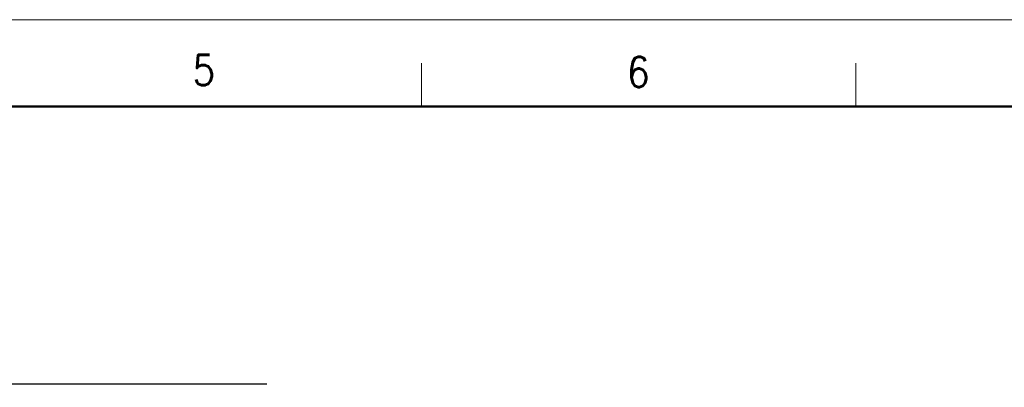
# Model space of a CAD drawing. Header units: millimetres. Extents: x 0 to 1071, y 0 to 742.
# Tile 126 of 127: x 534 to 818, y 637 to 742. Entities that reach past the tile are written whole.
import ezdxf

# ---------------------------------------------------------------- set-up
doc = ezdxf.new("R2010")
doc.units = ezdxf.units.MM
doc.header["$LTSCALE"] = 0.454724
doc.layers.add('NoLayerName_001', color=7, linetype='Continuous')
doc.styles.get("Standard").update_dxf_attribs({"font": 'txt', "bigfont": 'extfont2'})
doc.dimstyles.get("Standard").update_dxf_attribs({"dimtxt": 2.5, "dimasz": 2.5, "dimexe": 1, "dimexo": 1, "dimtad": 1, "dimdec": 3, "dimzin": 0, "dimdsep": 46, "dimtxsty": 'Standard', "dimcen": 2.5, "dimadec": 3, "dimazin": 0, "dimtfac": 0.75, "dimtdec": 3, "dimtmove": 0, "dimatfit": 3, "dimfxl": 1, "dimarcsym": 0})

msp = doc.modelspace()

# ---------------------------------------------------------------- linework, layer by layer
at = {"layer": 'NoLayerName_001', "color": 7, "linetype": 'Continuous', "lineweight": 13}
msp.add_line((0, 742.5), (1050, 742.5), dxfattribs=at)
at = {"layer": 'NoLayerName_001', "color": 2, "linetype": 'Continuous', "lineweight": 13}
for p, q in [((650, 717.5), (650, 730)), ((775, 730), (775, 717.5))]:
    msp.add_line(p, q, dxfattribs=at)
at = {"layer": 'NoLayerName_001', "color": 7, "linetype": 'Continuous', "lineweight": 50}
msp.add_line((62.5, 717.5), (1025, 717.5), dxfattribs=at)

# ---------------------------------------------------------------- texts
at = {"layer": 'NoLayerName_001', "color": 2, "lineweight": 13, "char_height": 8.75, "attachment_point": 7}
for s, insert in [('\\A1;\\W0.8600;5', (584.1402, 723.6268)), ('\\A1;\\W0.8600;6', (709.2033, 723.0783))]:
    msp.add_mtext(s, dxfattribs=dict(at, insert=insert))

# ---------------------------------------------------------------- leaders
at = {"layer": 'NoLayerName_001', "color": 3, "linetype": 'Continuous', "lineweight": 13}
msp.add_leader([(475, 637.75), (605.4987, 637.75)], dimstyle='Standard', override={"dimasz": 3.75, "dimldrblk": 'OPEN30'}, dxfattribs=at)

doc.saveas('drawing.dxf')
